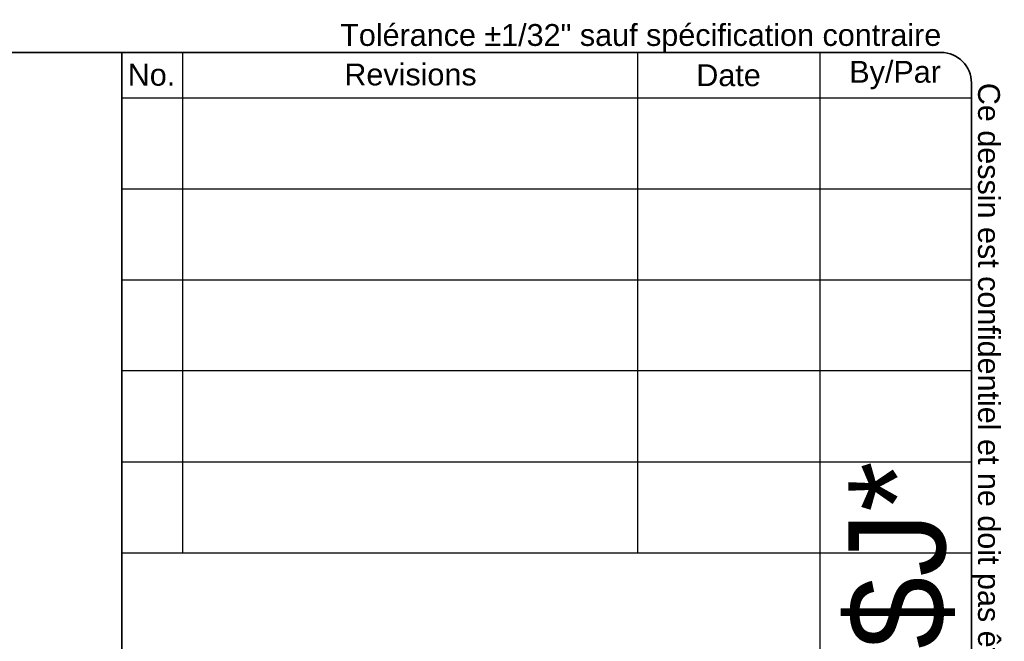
# Model space of a CAD drawing. Header units: inches. Extents: x 0.1 to 95.3, y -11 to 61.8.
# Tile 18 of 18: x 72.2 to 95.3, y 47.2 to 61.8. Entities that reach past the tile are written whole.
import ezdxf
from ezdxf.enums import TextEntityAlignment as Align

# ---------------------------------------------------------------- set-up
doc = ezdxf.new("R2010")
doc.units = ezdxf.units.IN
doc.header["$LTSCALE"] = 5.707791
doc.header["$MEASUREMENT"] = 0
doc.layers.get('0').update_dxf_attribs({"lineweight": 25})
doc.layers.add('Sketch Geometry(ANSI)', color=7, linetype='Continuous', lineweight=25)
doc.layers.add('Symbols(ANSI)', color=7, linetype='Continuous', lineweight=25)
doc.styles.add('Current-ANSI', font='arial.ttf')
doc.styles.add('Text Style44', font='arialbd.ttf')
doc.styles.add('Text Style83', font='FRE3OF9X.TTF')

# ---------------------------------------------------------------- blocks, each defined once
blk = doc.blocks.new('Title Blocks EXM - ANSI B')
at = {"layer": 'Sketch Geometry(ANSI)'}
for p, q in [((13.25, 10.687), (16.625, 10.687)), ((13.5, 10.687), (13.5, 8.625)), ((15.375, 10.687), (15.375, 8.625)), ((16.125, 10.687), (16.125, 3.5)), ((16.75, 10.562), (16.75, 0.375)), ((13.25, 10.5), (16.75, 10.5)), ((13.25, 10.125), (16.75, 10.125)), ((13.25, 9.75), (16.75, 9.75)), ((16.75, 9.375), (13.25, 9.375)), ((13.25, 9), (16.75, 9)), ((16.75, 9), (16.75, 8.625)), ((13.25, 8.625), (16.75, 8.625))]:
    blk.add_line(p, q, dxfattribs=at)
at = {"layer": 'Sketch Geometry(ANSI)', "linetype": 'Continuous', "lineweight": 35}
for q in [(13.25, 10.687), (13.25, 3.5)]:
    blk.add_line((13.25, 8.625), q, dxfattribs=at)
at = {"layer": 'Sketch Geometry(ANSI)'}
blk.add_arc((16.625, 10.562), 0.125, 0, 90, dxfattribs=at)
at = {"layer": 'Symbols(ANSI)', "color": 7, "char_height": 0.09, "attachment_point": 5, "style": 'Current-ANSI'}
for s, insert, width in [('No.', (13.3727, 10.5947), 0.250391), ('Revisions', (14.4395, 10.5958), 1.873306), ('Date', (15.7494, 10.5928), 0.751347), ('By/Par', (16.4354, 10.5938), 0.622018)]:
    blk.add_mtext(s, dxfattribs=dict(at, insert=insert, width=width))
at = {"layer": 'Symbols(ANSI)', "color": 7, "style": 'Current-ANSI'}
for tag, p in [('REV1', (13.3753, 10.3127)), ('REV1DATE', (15.7496, 10.31)), ('REV1BY', (16.4371, 10.3133)), ('REV2', (13.3734, 9.9377)), ('REV2DATE', (15.7475, 9.9406)), ('REV2BY', (16.4372, 9.9385)), ('REV3', (13.3741, 9.563)), ('REV3DATE', (15.7516, 9.563)), ('REV3BY', (16.4372, 9.5635)), ('REV4', (13.3766, 9.1879)), ('REV4DATE', (15.7516, 9.1879)), ('REV4BY', (16.4411, 9.1885)), ('REV5', (13.3734, 8.8129)), ('REV5DATE', (15.7516, 8.8129)), ('REV5BY', (16.4379, 8.8113)), ('MFG_APPROVED_DATE', (16.3934, 2.3745)), ('DETAIL_REV', (16.2494, 0.9257))]:
    blk.add_attdef(tag, text='', height=0.09, dxfattribs=at).set_placement(p, align=Align.MIDDLE_CENTER)
for tag, p in [('REV1DESC', (13.5255, 10.3098)), ('REV2DESC', (13.5253, 9.9374)), ('REV3DESC', (13.528, 9.5635)), ('REV4DESC', (13.533, 9.1903)), ('REV5DESC', (13.5322, 8.8113)), ('COMPANY', (14.1202, 2.375))]:
    blk.add_attdef(tag, text='', height=0.09, dxfattribs=at).set_placement(p, align=Align.MIDDLE_LEFT)
at = {"layer": 'Symbols(ANSI)', "color": 7, "style": 'Text Style83'}
blk.add_attdef('BARCODE_001', (16.6422, 4.2438), '', height=0.4, rotation=90, dxfattribs=at)
at = {"layer": 'Symbols(ANSI)', "color": 7}
for tag, p, height, style in [('IDW_DATE_001', (16.1082, 2.0805), 0.09, 'Current-ANSI'), ('MATERIEL_001', (13.9591, 1.7815), 0.09, 'Current-ANSI'), ('COLOR_001', (14.2747, 1.4037), 0.09, 'Current-ANSI'), ('FINISH_001', (16.106, 1.3941), 0.09, 'Current-ANSI'), ('IDW_DESC_001', (13.6212, 0.8851), 0.09, 'Current-ANSI'), ('Sheet_Number_001', (16.3461, 0.5799), 0.09, 'Current-ANSI'), ('IDW_REV_001', (15.9474, 0.3552), 0.14, 'Text Style44'), ('IDW_NAME_001', (13.9292, 0.3043), 0.14, 'Text Style44'), ('Number_of_sheets_001', (16.5505, 0.3309), 0.09, 'Current-ANSI')]:
    blk.add_attdef(tag, p, '', height=height, dxfattribs=dict(at, style=style))
blk = doc.blocks.new('Borders 1_EXM - B (Inch)')
at = {"layer": 'Sketch Geometry(ANSI)', "linetype": 'Continuous', "lineweight": 35}
for p, q in [((16.4375, 10.6915), (0.5625, 10.6915)), ((16.5625, 0.3795), (16.5625, 10.5665))]:
    blk.add_line(p, q, dxfattribs=at)
blk.add_arc((16.4375, 10.5665), 0.125, 0, 90, dxfattribs=at)
at = {"layer": 'Symbols(ANSI)', "color": 7, "insert": (13.9625, 10.6915), "char_height": 0.09, "attachment_point": 7, "style": 'Current-ANSI'}
blk.add_mtext('Tolérance ±1/32" sauf spécification contraire', dxfattribs=at)
at = {"layer": 'Symbols(ANSI)', "color": 7, "insert": (16.5625, 10.5665), "char_height": 0.09, "attachment_point": 7, "rotation": 270, "style": 'Current-ANSI'}
blk.add_mtext('Ce dessin est confidentiel et ne doit pas être reproduit ou utilisé sans le consentement de EXM', dxfattribs=at)
at = {"layer": 'Symbols(ANSI)', "color": 7, "style": 'Current-ANSI'}
blk.add_attdef('FILENAME_AND_PATH_001', (6.2084, 10.718), '', height=0.09, dxfattribs=at)

msp = doc.modelspace()

# ---------------------------------------------------------------- block references
at = {"xscale": 5.707790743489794, "yscale": 5.707790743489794, "zscale": 5.707790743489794}
msp.add_blockref('Borders 1_EXM - B (Inch)', (0, 0), dxfattribs=at)
ref = msp.add_blockref('Title Blocks EXM - ANSI B', (-1.0702, 0.0259), dxfattribs=dict(xscale=5.707790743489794, yscale=5.707790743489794, zscale=5.707790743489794))
ref.add_attrib('BARCODE_001', '*$H1100SS4024$J*', (93.9201, 24.2489), dxfattribs={"layer": 'Symbols(ANSI)', "color": 7, "height": 2.283116, "rotation": 90, "style": 'Text Style83'})

doc.saveas('drawing.dxf')
